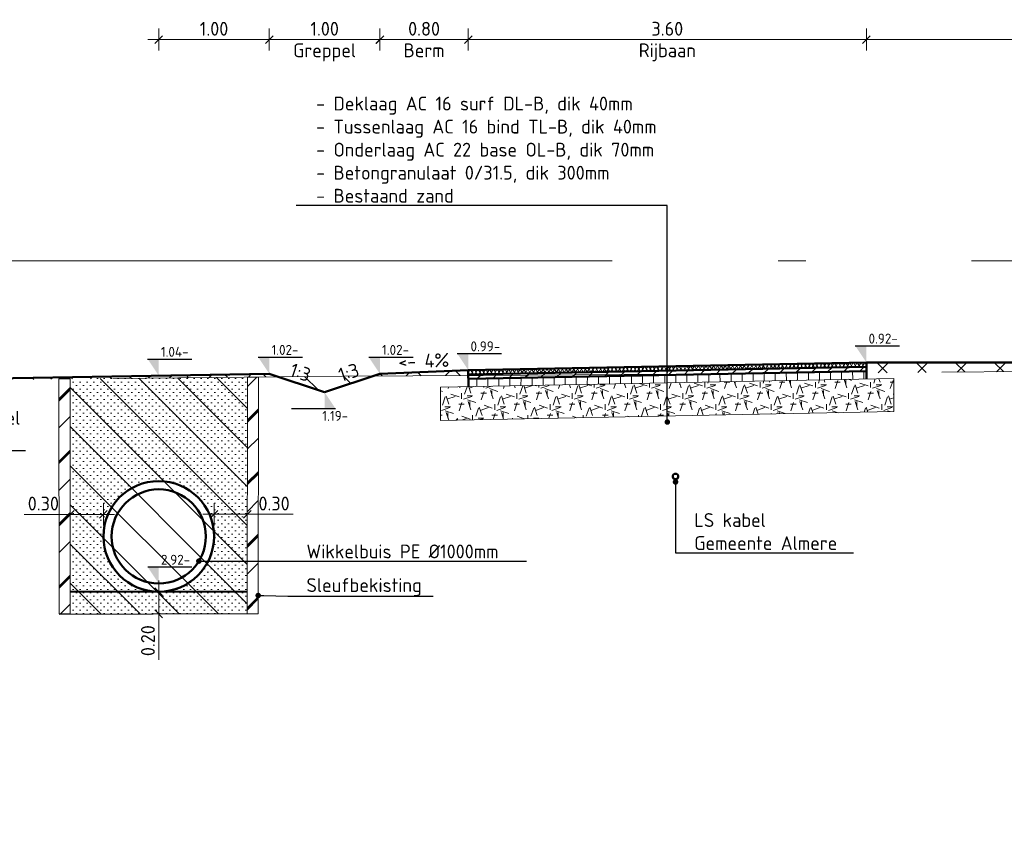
# Model space of a CAD drawing. Header units: metres. Extents: x 2162321 to 2882343, y 1364975 to 1365021.
# Tile 5 of 16: x 2162328.27 to 2162337.17, y 1365001.51 to 1365008.84. Entities that reach past the tile are written whole.
import ezdxf
from ezdxf import colors
from ezdxf.entities.mleader import LeaderData, LeaderLine
from ezdxf.enums import TextEntityAlignment as Align
from ezdxf.math import Vec2, Vec3

# ---------------------------------------------------------------- set-up
doc = ezdxf.new("R2010")
doc.units = ezdxf.units.M
doc.linetypes.add('AL-NAP_LIJN-SO', pattern=[15.25, 12, -1.5, 0.25, -1.5])
doc.linetypes.add('HIDDEN', pattern=[0.375, 0.25, -0.125])
doc.layers.get('Defpoints').update_dxf_attribs({"color": 151})
for name, color, linetype, lineweight in [('B-WE-GC-STEMPEL_STAAL-G', 130, 'Continuous', 18), ('B-WE-GR-MAAIVELD-GD', 253, 'Continuous', 18), ('B-WE-GW-GROND_ZAND_STRAATZAND-GD', 50, 'Continuous', 25), ('B-WE-SC-STAALVORM-A', 252, 'Continuous', 18), ('N-WE-GW-BERM-GD', 90, 'Continuous', 50), ('N-WE-GW-GROND_ONTGRAVEN-AD-100', 7, 'Continuous', 18), ('N-WE-GW-GROND_ZAND_CUNETZAND-AD-100', 50, 'Continuous', 18), ('N-WE-GW-GROND_ZAND_CUNETZAND-GD', 50, 'Continuous', 50), ('N-WE-GW-WATERGANG_GREPPEL-GD', 90, 'Continuous', 50), ('N-WE-RI-DWA_TRANSPORTLEIDING_PE-GD', 20, 'Continuous', 50), ('N-WE-VH-FUNDERING_GRANULAAT-AD-50', 7, 'Continuous', 18), ('N-WE-VH-VERHARDING_ASFALT_DEKLAAG-AD-50', 7, 'Continuous', 18), ('N-WE-VH-VERHARDING_ASFALT_DEKLAAG-GD', 7, 'Continuous', 50), ('N-WE-VH-VERHARDING_ASFALT_ONDERLAAG-AD-50', 7, 'Continuous', 18), ('N-WE-VH-VERHARDING_ASFALT_ONDERLAAG-GD', 7, 'Continuous', 50), ('N-WE-VH-VERHARDING_ASFALT_TUSSENLAAG-AD-50', 7, 'Continuous', 18), ('N-WE-VH-VERHARDING_ASFALT_TUSSENLAAG-GD', 7, 'Continuous', 50), ('X-XX-AL-M', 7, 'Continuous', 18), ('X-XX-AL-NAP-G', 7, 'AL-NAP_LIJN-SO', 18), ('X-XX-AL-PEILMAAT-SD', 7, 'Continuous', 25), ('X-XX-AL-T25', 7, 'Continuous', 25)]:
    doc.layers.add(name, color=color, linetype=linetype, lineweight=lineweight)
doc.layers.add('N-WE-KL-ET_LS-GD', color=190, linetype='Continuous', lineweight=50, true_color=0x7f00ff)
doc.styles.add('NLCS-ISO', font='NLCS-ISO.ttf')
doc.styles.add('NLCS-ISO-M50-T25', font='NLCS-ISO.ttf', dxfattribs={"height": 0.125})
doc.dimstyles.new('NLCS-M50-T25-SCHRAP_L2_H2', dxfattribs={"dimscale": 0.05, "dimtxt": 2.5, "dimasz": 1.4, "dimexe": 2, "dimexo": 2, "dimgap": 0.7, "dimtad": 1, "dimzin": 0, "dimdsep": 46, "dimtxsty": 'NLCS-ISO-M50-T25', "dimblk": 'OBLIQUE', "dimcen": 0, "dimdle": 2, "dimclrd": 256, "dimclre": 256, "dimclrt": 256, "dimazin": 0, "dimtfac": 1, "dimtdec": 3, "dimtofl": 0, "dimtmove": 0, "dimatfit": 3, "dimldrblk": 'OBLIQUE', "dimfxl": 2, "dimfxlon": 1, "dimtfillclr": 256, "dimtolj": 1, "dimtzin": 0, "dimlwd": -1, "dimlwe": -1, "dimarcsym": 0})
pattern_1 = [(135, (0, 11), (-0.176776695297, -0.176776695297), []), (45, (0, 11), (-0.176776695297, 0.176776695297), [])]

# ---------------------------------------------------------------- blocks, each defined once
blk = doc.blocks.new('_Oblique')
at = {"color": 0, "linetype": 'ByBlock', "lineweight": -2}
blk.add_line((-0.5, -0.5), (0.5, 0.5), dxfattribs=at)
blk = doc.blocks.new('*D21')
at = {"layer": 'Defpoints', "color": 0, "transparency": 16777216}
for p in [(2162335.9236, 1365008.6608), (2162335.9236, 1365005.7408), (2162332.3236, 1365005.6708)]:
    blk.add_point(p, dxfattribs=at)
at = {"layer": 'X-XX-AL-M', "transparency": 16777216}
for p, q in [((2162332.3236, 1365008.5608), (2162332.3236, 1365008.7608)), ((2162335.9236, 1365008.5608), (2162335.9236, 1365008.7608)), ((2162332.2236, 1365008.6608), (2162336.0236, 1365008.6608))]:
    blk.add_line(p, q, dxfattribs=at)
at = {"layer": 'X-XX-AL-M', "transparency": 16777216, "xscale": 0.06999999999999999, "yscale": 0.06999999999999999, "zscale": 0.06999999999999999, "rotation": 180}
blk.add_blockref('_Oblique', (2162332.3236, 1365008.6608), dxfattribs=at)
at = {"layer": 'X-XX-AL-M', "transparency": 16777216, "xscale": 0.06999999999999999, "yscale": 0.06999999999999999, "zscale": 0.06999999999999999}
blk.add_blockref('_Oblique', (2162335.9236, 1365008.6608), dxfattribs=at)
at = {"layer": 'X-XX-AL-M', "transparency": 16777216, "char_height": 0.125, "attachment_point": 5, "style": 'NLCS-ISO-M50-T25'}
for s, insert in [('\\A1;3.60', (2162334.1236, 1365008.7583)), ('\\A1;Rijbaan', (2162334.1236, 1365008.5445))]:
    blk.add_mtext(s, dxfattribs=dict(at, insert=insert))
blk = doc.blocks.new('*D22')
at = {"layer": 'Defpoints', "color": 0, "transparency": 16777216}
for p in [(2162331.5236, 1365008.6608), (2162331.5236, 1365005.6708), (2162332.3236, 1365005.6708)]:
    blk.add_point(p, dxfattribs=at)
at = {"layer": 'X-XX-AL-M', "transparency": 16777216}
for p, q in [((2162331.5236, 1365008.5608), (2162331.5236, 1365008.7608)), ((2162332.3236, 1365008.5608), (2162332.3236, 1365008.7608)), ((2162332.4236, 1365008.6608), (2162331.4236, 1365008.6608))]:
    blk.add_line(p, q, dxfattribs=at)
at = {"layer": 'X-XX-AL-M', "transparency": 16777216, "xscale": 0.06999999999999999, "yscale": 0.06999999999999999, "zscale": 0.06999999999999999, "rotation": 180}
blk.add_blockref('_Oblique', (2162331.5236, 1365008.6608), dxfattribs=at)
at = {"layer": 'X-XX-AL-M', "transparency": 16777216, "xscale": 0.06999999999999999, "yscale": 0.06999999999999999, "zscale": 0.06999999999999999}
blk.add_blockref('_Oblique', (2162332.3236, 1365008.6608), dxfattribs=at)
at = {"layer": 'X-XX-AL-M', "transparency": 16777216, "char_height": 0.125, "attachment_point": 5, "style": 'NLCS-ISO-M50-T25'}
for s, insert in [('\\A1;0.80', (2162331.9236, 1365008.7583)), ('\\A1;Berm', (2162331.9236, 1365008.5633))]:
    blk.add_mtext(s, dxfattribs=dict(at, insert=insert))
blk = doc.blocks.new('*D23')
at = {"layer": 'Defpoints', "color": 0, "transparency": 16777216}
for p in [(2162330.5235, 1365008.6608), (2162330.5235, 1365005.6387), (2162331.5248, 1365005.6388)]:
    blk.add_point(p, dxfattribs=at)
at = {"layer": 'X-XX-AL-M', "transparency": 16777216}
for p, q in [((2162330.5235, 1365008.5608), (2162330.5235, 1365008.7608)), ((2162331.5248, 1365008.5608), (2162331.5248, 1365008.7608)), ((2162331.6248, 1365008.6608), (2162330.4235, 1365008.6608))]:
    blk.add_line(p, q, dxfattribs=at)
at = {"layer": 'X-XX-AL-M', "transparency": 16777216, "xscale": 0.06999999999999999, "yscale": 0.06999999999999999, "zscale": 0.06999999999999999, "rotation": 180}
blk.add_blockref('_Oblique', (2162330.5235, 1365008.6608), dxfattribs=at)
at = {"layer": 'X-XX-AL-M', "transparency": 16777216, "xscale": 0.06999999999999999, "yscale": 0.06999999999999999, "zscale": 0.06999999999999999}
blk.add_blockref('_Oblique', (2162331.5248, 1365008.6608), dxfattribs=at)
at = {"layer": 'X-XX-AL-M', "transparency": 16777216, "char_height": 0.125, "attachment_point": 5, "style": 'NLCS-ISO-M50-T25'}
for s, insert in [('\\A1;1.00', (2162331.0241, 1365008.7583)), ('\\A1;Greppel', (2162331.0241, 1365008.5445))]:
    blk.add_mtext(s, dxfattribs=dict(at, insert=insert))
blk = doc.blocks.new('*D24')
at = {"layer": 'Defpoints', "color": 0, "transparency": 16777216}
for p in [(2162329.5237, 1365008.6608), (2162330.5235, 1365005.6387), (2162329.5237, 1365004.1668)]:
    blk.add_point(p, dxfattribs=at)
at = {"layer": 'X-XX-AL-M', "transparency": 16777216}
for p, q in [((2162329.5237, 1365008.5608), (2162329.5237, 1365008.7608)), ((2162330.5235, 1365008.5608), (2162330.5235, 1365008.7608)), ((2162330.6235, 1365008.6608), (2162329.4237, 1365008.6608))]:
    blk.add_line(p, q, dxfattribs=at)
at = {"layer": 'X-XX-AL-M', "transparency": 16777216, "xscale": 0.06999999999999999, "yscale": 0.06999999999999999, "zscale": 0.06999999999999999, "rotation": 180}
blk.add_blockref('_Oblique', (2162329.5237, 1365008.6608), dxfattribs=at)
at = {"layer": 'X-XX-AL-M', "transparency": 16777216, "xscale": 0.06999999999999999, "yscale": 0.06999999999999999, "zscale": 0.06999999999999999}
blk.add_blockref('_Oblique', (2162330.5235, 1365008.6608), dxfattribs=at)
at = {"layer": 'X-XX-AL-M', "transparency": 16777216, "insert": (2162330.0236, 1365008.7583), "char_height": 0.125, "attachment_point": 5, "style": 'NLCS-ISO-M50-T25'}
blk.add_mtext('\\A1;1.00', dxfattribs=at)
blk = doc.blocks.new('*D25')
at = {"layer": 'Defpoints', "color": 0, "transparency": 16777216}
for p in [(2162340.2036, 1365008.6608), (2162335.9236, 1365005.7408), (2162340.2036, 1365005.7408)]:
    blk.add_point(p, dxfattribs=at)
at = {"layer": 'X-XX-AL-M', "transparency": 16777216}
for p, q in [((2162335.9236, 1365008.5608), (2162335.9236, 1365008.7608)), ((2162340.2036, 1365008.5608), (2162340.2036, 1365008.7608)), ((2162335.8236, 1365008.6608), (2162340.3036, 1365008.6608))]:
    blk.add_line(p, q, dxfattribs=at)
at = {"layer": 'X-XX-AL-M', "transparency": 16777216, "xscale": 0.06999999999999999, "yscale": 0.06999999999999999, "zscale": 0.06999999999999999, "rotation": 180}
blk.add_blockref('_Oblique', (2162335.9236, 1365008.6608), dxfattribs=at)
at = {"layer": 'X-XX-AL-M', "transparency": 16777216, "xscale": 0.06999999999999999, "yscale": 0.06999999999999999, "zscale": 0.06999999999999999}
blk.add_blockref('_Oblique', (2162340.2036, 1365008.6608), dxfattribs=at)
at = {"layer": 'X-XX-AL-M', "transparency": 16777216, "char_height": 0.125, "attachment_point": 5, "style": 'NLCS-ISO-M50-T25'}
for s, insert in [('\\A1;4.28', (2162338.0636, 1365008.7583)), ('\\A1;Berm', (2162338.0636, 1365008.5633))]:
    blk.add_mtext(s, dxfattribs=dict(at, insert=insert))
blk = doc.blocks.new('SAL-PEILMAAT_INFRACAD_H01-SOD')
blk.add_line((-2, 3), (6, 3))
blk.add_solid([(-2, 3), (0, 3), (0, 0)])
at = {"style": 'NLCS-ISO'}
blk.add_attdef('...', (0.4, 3.4), '', height=1.8, dxfattribs=at)
blk = doc.blocks.new('_Dot')
at = {"color": 0, "linetype": 'ByBlock', "lineweight": -2}
blk.add_line((-0.5, 0), (-1, 0), dxfattribs=at)
at = {"color": 0, "linetype": 'ByBlock', "const_width": 0.5}
blk.add_lwpolyline([(-0.25, 0, 1), (0.25, 0, 1)], format="xyb", close=True, dxfattribs=at)
blk = doc.blocks.new('*D38')
at = {"layer": 'Defpoints', "color": 0, "transparency": 16777216}
for p in [(2162330.3244, 1365004.3668), (2162330.3244, 1365004.3668), (2162330.0237, 1365004.1668)]:
    blk.add_point(p, dxfattribs=at)
at = {"layer": 'X-XX-AL-M', "transparency": 16777216}
for p, q in [((2162330.0237, 1365004.2668), (2162330.0237, 1365004.4668)), ((2162330.3244, 1365004.3668), (2162330.3244, 1365004.4668)), ((2162329.9237, 1365004.3668), (2162330.3244, 1365004.3668)), ((2162330.3244, 1365004.3668), (2162330.7394, 1365004.3668))]:
    blk.add_line(p, q, dxfattribs=at)
at = {"layer": 'X-XX-AL-M', "transparency": 16777216, "xscale": 0.06999999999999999, "yscale": 0.06999999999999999, "zscale": 0.06999999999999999, "rotation": 180}
blk.add_blockref('_Oblique', (2162330.0237, 1365004.3668), dxfattribs=at)
at = {"layer": 'X-XX-AL-M', "transparency": 16777216, "xscale": 0.06999999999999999, "yscale": 0.06999999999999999, "zscale": 0.06999999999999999}
blk.add_blockref('_Oblique', (2162330.3244, 1365004.3668), dxfattribs=at)
at = {"layer": 'X-XX-AL-M', "transparency": 16777216, "insert": (2162330.5669, 1365004.4643), "char_height": 0.125, "attachment_point": 5, "style": 'NLCS-ISO-M50-T25'}
blk.add_mtext('\\A1;0.30', dxfattribs=at)
blk = doc.blocks.new('*D39')
at = {"layer": 'Defpoints', "color": 0, "transparency": 16777216}
for p in [(2162328.7228, 1365004.3665), (2162328.7228, 1365004.3665), (2162329.0237, 1365004.1668)]:
    blk.add_point(p, dxfattribs=at)
at = {"layer": 'X-XX-AL-M', "transparency": 16777216}
for p, q in [((2162328.7228, 1365004.3665), (2162328.7228, 1365004.4665)), ((2162329.0237, 1365004.2668), (2162329.0237, 1365004.4665)), ((2162328.7228, 1365004.3665), (2162328.3078, 1365004.3665)), ((2162329.1237, 1365004.3665), (2162328.7228, 1365004.3665))]:
    blk.add_line(p, q, dxfattribs=at)
at = {"layer": 'X-XX-AL-M', "transparency": 16777216, "xscale": 0.06999999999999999, "yscale": 0.06999999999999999, "zscale": 0.06999999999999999, "rotation": 180}
blk.add_blockref('_Oblique', (2162328.7228, 1365004.3665), dxfattribs=at)
at = {"layer": 'X-XX-AL-M', "transparency": 16777216, "xscale": 0.06999999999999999, "yscale": 0.06999999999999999, "zscale": 0.06999999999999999}
blk.add_blockref('_Oblique', (2162329.0237, 1365004.3665), dxfattribs=at)
at = {"layer": 'X-XX-AL-M', "transparency": 16777216, "insert": (2162328.4803, 1365004.464), "char_height": 0.125, "attachment_point": 5, "style": 'NLCS-ISO-M50-T25'}
blk.add_mtext('\\A1;0.30', dxfattribs=at)
blk = doc.blocks.new('*D70')
at = {"layer": 'Defpoints', "color": 0, "transparency": 16777216}
for p in [(2162329.5235, 1365003.6672), (2162329.4742, 1365003.4665), (2162329.5235, 1365003.4665)]:
    blk.add_point(p, dxfattribs=at)
at = {"layer": 'X-XX-AL-M', "transparency": 16777216}
for p, q in [((2162329.5235, 1365003.7672), (2162329.5235, 1365003.4665)), ((2162329.5235, 1365003.6672), (2162329.6235, 1365003.6672)), ((2162329.5235, 1365003.4665), (2162329.6235, 1365003.4665)), ((2162329.5235, 1365003.4665), (2162329.5235, 1365003.0515))]:
    blk.add_line(p, q, dxfattribs=at)
at = {"layer": 'X-XX-AL-M', "transparency": 16777216, "xscale": 0.06999999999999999, "yscale": 0.06999999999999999, "zscale": 0.06999999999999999}
for p, rotation in [((2162329.5235, 1365003.6672), 90), ((2162329.5235, 1365003.4665), 270)]:
    blk.add_blockref('_Oblique', p, dxfattribs=dict(at, rotation=rotation))
at = {"layer": 'X-XX-AL-M', "transparency": 16777216, "insert": (2162329.426, 1365003.224), "char_height": 0.125, "attachment_point": 5, "rotation": 90, "style": 'NLCS-ISO-M50-T25'}
blk.add_mtext('\\A1;0.20', dxfattribs=at)

msp = doc.modelspace()

# ---------------------------------------------------------------- hatches: boundary and pattern name
at = {"layer": 'B-WE-SC-STAALVORM-A'}
h = msp.add_hatch(dxfattribs=at)
h.set_pattern_fill('ACO-STAAL-SODMM', color=256, scale=0.1, pattern_type=2)
h.set_pattern_definition([(45, (1950477.9791, 778501.61654), (-0.28284271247, 0.28284271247), []), (45, (1950477.9791, 778501.85938), (-0.28284271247, 0.28284271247), []), (45, (1950477.9791, 778501.86938), (-0.28284271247, 0.28284271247), []), (45, (1950477.9791, 778501.87938), (-0.28284271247, 0.28284271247), [])])
h.paths.add_polyline_path([(2162328.7216, 1365005.5917), (2162328.6216, 1365005.5906), (2162328.6236, 1365003.4665), (2162328.7236, 1365003.4665)])
h = msp.add_hatch(dxfattribs=at)
h.set_pattern_fill('ACO-STAAL-SODMM', color=256, scale=0.1, pattern_type=2)
h.set_pattern_definition([(45, (1950478.1791, 778501.61677), (-0.28284271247, 0.28284271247), []), (45, (1950478.1791, 778501.8596), (-0.28284271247, 0.28284271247), []), (45, (1950478.1791, 778501.8696), (-0.28284271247, 0.28284271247), []), (45, (1950478.1791, 778501.8796), (-0.28284271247, 0.28284271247), [])])
h.paths.add_polyline_path([(2162330.3255, 1365005.6073), (2162330.4255, 1365005.6073), (2162330.4236, 1365003.4671), (2162330.3236, 1365003.4671)])
at = {"layer": 'N-WE-GW-GROND_ONTGRAVEN-AD-100'}
h = msp.add_hatch(dxfattribs=at)
h.set_pattern_fill('AGW-WERK_ONTGRAVEN_AANVULLEN-SO', color=256, scale=0.05, pattern_type=2)
h.set_pattern_definition(pattern_1)
h.paths.add_polyline_path([(2162337.9092, 1365005.6644), (2162340.2033, 1365005.6468), (2162340.2036, 1365005.7408), (2162335.9236, 1365005.7408), (2162335.9254, 1365005.6464), (2162336.3465, 1365005.6494)])
h = msp.add_hatch(dxfattribs=at)
h.set_pattern_fill('AGW-WERK_ONTGRAVEN_AANVULLEN-SO', color=256, scale=0.05, pattern_type=2)
h.set_pattern_definition(pattern_1)
h.paths.add_polyline_path([(2162330.6069, 1365005.6109), (2162330.5236, 1365005.6387), (2162326.2471, 1365005.5648), (2162330.2255, 1365005.6069), (2162330.2255, 1365005.6074), (2162330.2755, 1365005.6074)])
h = msp.add_hatch(dxfattribs=at)
h.set_pattern_fill('AGW-WERK_ONTGRAVEN-SO', color=256, scale=0.05, pattern_type=2)
h.set_pattern_definition([(135, (0, 11), (-0.176776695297, -0.176776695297), [])])
h.paths.add_polyline_path([(2162330.6069, 1365005.6109), (2162331.0235, 1365005.4721), (2162331.4616, 1365005.6181), (2162331.1848, 1365005.617)])
h = msp.add_hatch(dxfattribs=at)
h.set_pattern_fill('AGW-WERK_ONTGRAVEN_AANVULLEN-SO', color=256, scale=0.05, pattern_type=2)
h.set_pattern_definition(pattern_1)
h.paths.add_polyline_path([(2162331.5235, 1365005.6387), (2162331.4616, 1365005.6181), (2162332.3245, 1365005.6216), (2162332.3236, 1365005.6708)])
h = msp.add_hatch(dxfattribs=at)
h.set_pattern_fill('AGW-WERK_ONTGRAVEN-SO', color=256, scale=0.05, pattern_type=2)
h.set_pattern_definition([(135, (0, 1), (-0.176776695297, -0.176776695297), [])])
h.paths.add_polyline_path([(2162330.3255, 1365005.6073), (2162328.7216, 1365005.592), (2162328.7236, 1365003.4643), (2162330.3236, 1365003.4691)])
at = {"layer": 'N-WE-GW-GROND_ZAND_CUNETZAND-AD-100'}
h = msp.add_hatch(dxfattribs=at)
h.set_pattern_fill('AGW-GROND_ZAND_CUNETZAND-SOD', color=256, scale=0.05, pattern_type=2)
h.set_pattern_definition([(0, (0, 1), (0.03125, 0.03125), [0, -0.0625])])
edge = h.paths.add_edge_path()
edge.add_arc((2162329.5237, 1365004.1668), 0.5, -26.49102, 0, ccw=False)
edge.add_line((2162329.9712, 1365003.9437), (2162330.324, 1365003.9436))
edge.add_line((2162330.324, 1365003.9436), (2162330.3255, 1365005.6068))
edge.add_line((2162330.3255, 1365005.6068), (2162328.7216, 1365005.5919))
edge.add_line((2162328.7216, 1365005.5919), (2162328.7233, 1365003.6666))
edge.add_line((2162328.7233, 1365003.6666), (2162329.5027, 1365003.6672))
edge.add_arc((2162329.5237, 1365004.1668), 0.5, 180, 267.59021, ccw=False)
edge.add_arc((2162329.5237, 1365004.1668), 0.5, 0, 180, ccw=False)
edge = h.paths.add_edge_path(flags=17)
edge.add_line((2162330.324, 1365003.9436), (2162329.9712, 1365003.9437))
edge.add_arc((2162329.5237, 1365004.1668), 0.5, 272.48579, 333.50898, ccw=False)
edge.add_line((2162329.5454, 1365003.6672), (2162330.3239, 1365003.6676))
edge.add_line((2162330.3239, 1365003.6676), (2162330.324, 1365003.9436))
edge = h.paths.add_edge_path()
edge.add_arc((2162329.5237, 1365004.1668), 0.5, 267.59021, 272.48579, ccw=False)
edge.add_line((2162329.5027, 1365003.6672), (2162328.7233, 1365003.6666))
edge.add_line((2162328.7233, 1365003.6666), (2162328.7236, 1365003.4643))
edge.add_line((2162328.7236, 1365003.4643), (2162330.3236, 1365003.4691))
edge.add_line((2162330.3236, 1365003.4691), (2162330.3239, 1365003.6676))
edge.add_line((2162330.3239, 1365003.6676), (2162329.5454, 1365003.6672))
at = {"layer": 'N-WE-VH-FUNDERING_GRANULAAT-AD-50'}
h = msp.add_hatch(dxfattribs=at)
h.set_pattern_fill('AVH-FUNDERING_GRANULAAT_BETON-SOD', color=256, scale=0.05, pattern_type=2)
h.set_pattern_definition([(0, (0.0125, 1.0375), (0.2, 0.1), [0.05, -0.45]), (18.43495, (0.0375, 0.9375), (0.19999998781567, 0.10000023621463), [0.079057, -1.502082]), (71.56505, (0.0125, 1.0375), (0.150000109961, -0.050000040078), [0.079057, -0.079057]), (90, (0.0375, 0.9375), (-0.1, 0.2), [0.05, -0.45]), (108.43495, (0.0625, 1.0375), (-0.10000023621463, 0.19999998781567), [0.079057, -1.502082]), (161.56505, (-0.0375, 1.0125), (0.050000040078, 0.150000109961), [0.079057, -0.079057]), (180, (-0.0125, 0.9625), (-0.2, -0.1), [0.05, -0.45]), (198.43495, (-0.0375, 1.0625), (-0.19999998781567, -0.10000023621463), [0.079057, -1.502082]), (270, (-0.0375, 1.0625), (0.1, -0.2), [0.05, -0.45]), (288.43495, (-0.0625, 0.9625), (0.10000023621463, -0.19999998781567), [0.079057, -1.502082])])
h.paths.add_polyline_path([(2162336.1736, 1365005.5956), (2162332.0736, 1365005.5159), (2162332.0736, 1365005.216), (2162336.1736, 1365005.2957)])
at = {"layer": 'N-WE-VH-VERHARDING_ASFALT_DEKLAAG-AD-50'}
h = msp.add_hatch(dxfattribs=at)
h.set_pattern_fill('AVH-ASFALT_LAAG1-SOD', color=256, scale=0.05, pattern_type=2)
h.set_pattern_definition([(60, (0, 1), (-0.02598076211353, 0.015), []), (120, (0, 1), (-0.02598076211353, -0.015), [])])
h.paths.add_polyline_path([(2162335.9243, 1365005.7008), (2162335.9236, 1365005.7408), (2162332.3236, 1365005.6708), (2162332.3243, 1365005.6308)])
at = {"layer": 'N-WE-VH-VERHARDING_ASFALT_ONDERLAAG-AD-50'}
h = msp.add_hatch(dxfattribs=at)
h.set_pattern_fill('AVH-ASFALT_LAAG3-SOD', color=256, scale=0.05, pattern_type=2)
h.set_pattern_definition([(90, (0, 1), (-0.1, 6e-18), [])])
h.paths.add_polyline_path([(2162335.9265, 1365005.5908), (2162335.9251, 1365005.6608), (2162332.3251, 1365005.5908), (2162332.3265, 1365005.5208)])
at = {"layer": 'N-WE-VH-VERHARDING_ASFALT_TUSSENLAAG-AD-50'}
h = msp.add_hatch(dxfattribs=at)
h.set_pattern_fill('AVH-ASFALT_LAAG2-SOD', color=256, scale=0.05, pattern_type=2)
h.set_pattern_definition([(45, (0, 1), (-0.0707106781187, 0.0707106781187), []), (45, (0.003, 1), (-0.0707106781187, 0.0707106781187), [0.05, -0.25])])
h.paths.add_polyline_path([(2162335.9251, 1365005.6608), (2162335.9243, 1365005.7008), (2162332.3243, 1365005.6308), (2162332.3251, 1365005.5908)])

# ---------------------------------------------------------------- linework, layer by layer
at = {"layer": 'B-WE-GC-STEMPEL_STAAL-G'}
for points in [[(2162328.7216, 1365005.5917), (2162328.6216, 1365005.5906), (2162328.6236, 1365003.4665), (2162328.7236, 1365003.4665)], [(2162330.3255, 1365005.6073), (2162330.4255, 1365005.6073), (2162330.4236, 1365003.4671), (2162330.3236, 1365003.4671)]]:
    msp.add_lwpolyline(points, close=True, dxfattribs=at)
at = {"layer": 'B-WE-GR-MAAIVELD-GD', "linetype": 'HIDDEN', "lineweight": 13, "ltscale": 20, "flags": 128}
msp.add_lwpolyline([(2162321.6259, 1365005.329), (2162323.3089, 1365005.3507), (2162323.8828, 1365005.3538), (2162323.9957, 1365005.3544), (2162324.0783, 1365005.3555), (2162324.1636, 1365005.3568), (2162324.6978, 1365005.3644), (2162325.2429, 1365005.3732), (2162325.3864, 1365005.3977), (2162325.4037, 1365005.4007), (2162325.4092, 1365005.4018), (2162325.4239, 1365005.4035), (2162325.4419, 1365005.4079), (2162326.1649, 1365005.5488), (2162326.2448, 1365005.5644), (2162326.2471, 1365005.5648), (2162331.1848, 1365005.617), (2162332.4572, 1365005.6221), (2162336.3465, 1365005.6494), (2162337.9092, 1365005.6644), (2162340.9836, 1365005.6408), (2162342.4486, 1365005.6295), (2162344.0052, 1365005.6168), (2162344.5897, 1365005.6113), (2162346.7676, 1365005.5879), (2162346.9384, 1365005.5847), (2162347.0126, 1365005.582), (2162347.0871, 1365005.7134), (2162347.1158, 1365005.7626), (2162347.2048, 1365005.761), (2162347.432, 1365005.7543), (2162347.5314, 1365005.7594), (2162347.7532, 1365005.7709), (2162348.8432, 1365005.7808), (2162349.2549, 1365005.7794), (2162349.2781, 1365005.776), (2162349.3434, 1365005.7669), (2162349.5757, 1365005.8244), (2162349.9373, 1365005.9075), (2162350.8557, 1365006.1354), (2162351.4849, 1365006.2794), (2162353.6016, 1365006.4312), (2162353.62, 1365006.4326), (2162353.6311, 1365006.4329), (2162355.1531, 1365006.4806), (2162357.1638, 1365006.5154), (2162358.0629, 1365006.5321), (2162358.2155, 1365006.5511), (2162358.5904, 1365006.6009), (2162358.6661, 1365006.6076), (2162358.6965, 1365006.61), (2162359.0841, 1365006.6269), (2162359.9812, 1365006.6667), (2162360.0153, 1365006.6638), (2162360.081, 1365006.6594), (2162360.8929, 1365006.6977), (2162360.9627, 1365006.7014), (2162362.5532, 1365007.1364)], dxfattribs=at)
at = {"layer": 'B-WE-GW-GROND_ZAND_STRAATZAND-GD', "flags": 128}
msp.add_lwpolyline([(2162328.6236, 1365003.464), (2162330.3236, 1365003.4691)], dxfattribs=at)
at = {"layer": 'N-WE-GW-BERM-GD', "flags": 128}
for points in [[(2162335.9236, 1365005.7408), (2162340.2036, 1365005.7408)], [(2162330.5236, 1365005.6387), (2162326.2471, 1365005.5648)], [(2162332.3236, 1365005.6708), (2162331.5236, 1365005.6388)]]:
    msp.add_lwpolyline(points, dxfattribs=at)
at = {"layer": 'N-WE-GW-GROND_ZAND_CUNETZAND-GD', "flags": 128}
msp.add_lwpolyline([(2162328.7234, 1365003.6666), (2162330.3237, 1365003.6676)], dxfattribs=at)
at = {"layer": 'N-WE-GW-WATERGANG_GREPPEL-GD', "flags": 128}
for points in [[(2162330.5236, 1365005.6387), (2162331.0235, 1365005.4721)], [(2162331.5235, 1365005.6387), (2162331.0235, 1365005.4721)]]:
    msp.add_lwpolyline(points, dxfattribs=at)
at = {"layer": 'N-WE-KL-ET_LS-GD'}
msp.add_circle((2162334.1978, 1365004.7093), 0.025, dxfattribs=at)
at = {"layer": 'N-WE-RI-DWA_TRANSPORTLEIDING_PE-GD'}
for radius in [0.5, 0.426]:
    msp.add_circle((2162329.5237, 1365004.1668), radius, dxfattribs=at)
at = {"layer": 'N-WE-VH-FUNDERING_GRANULAAT-AD-50'}
msp.add_lwpolyline([(2162336.1736, 1365005.5956), (2162332.0736, 1365005.5159), (2162332.0736, 1365005.2159), (2162336.1736, 1365005.2956), (2162336.1736, 1365005.5956)], close=True, dxfattribs=at)
at = {"layer": 'N-WE-VH-VERHARDING_ASFALT_DEKLAAG-GD', "flags": 128}
msp.add_lwpolyline([(2162335.9265, 1365005.5908), (2162335.9236, 1365005.7408), (2162332.3236, 1365005.6708), (2162332.3265, 1365005.5208)], dxfattribs=at)
at = {"layer": 'N-WE-VH-VERHARDING_ASFALT_ONDERLAAG-GD', "flags": 128}
msp.add_lwpolyline([(2162332.3251, 1365005.5908), (2162335.9251, 1365005.6608)], dxfattribs=at)
at = {"layer": 'N-WE-VH-VERHARDING_ASFALT_TUSSENLAAG-GD', "flags": 128}
msp.add_lwpolyline([(2162332.3243, 1365005.6308), (2162335.9243, 1365005.7008)], dxfattribs=at)
at = {"layer": 'X-XX-AL-NAP-G', "flags": 128}
msp.add_lwpolyline([(2162321.6259, 1365006.6608), (2162362.5532, 1365006.6608)], dxfattribs=at)

# ---------------------------------------------------------------- block references
at = {"layer": 'X-XX-AL-PEILMAAT-SD', "xscale": 0.05, "yscale": 0.05, "zscale": 0.1}
for p, values in [((2162335.9236, 1365005.7408), {'...': '0.92-'}), ((2162329.5232, 1365005.6214), {'...': '1.04-'}), ((2162330.5236, 1365005.6387), {'...': '1.02-'}), ((2162331.5235, 1365005.6387), {'...': '1.02-'}), ((2162332.3236, 1365005.6708), {'...': '0.99-'}), ((2162329.5237, 1365003.7408), {'...': '2.92-'})]:
    msp.add_blockref('SAL-PEILMAAT_INFRACAD_H01-SOD', p, dxfattribs=at).add_auto_attribs(values)
at = {"layer": 'X-XX-AL-PEILMAAT-SD'}
ref = msp.add_blockref('SAL-PEILMAAT_INFRACAD_H01-SOD', (2162331.0235, 1365005.4721), dxfattribs=dict(at, xscale=0.05, yscale=0.05, zscale=0.1, rotation=180))
ref.add_attrib('...', '1.19-', (2162331.0035, 1365005.2121), dxfattribs={"layer": '0', "height": 0.09, "style": 'NLCS-ISO'})

# ---------------------------------------------------------------- texts
at = {"layer": 'X-XX-AL-T25', "style": 'NLCS-ISO-M50-T25'}
for s, rotation, p in [('<- 4%%%', 2.29, (2162331.9236, 1365005.6548)), ('1:3', 341.56505, (2162330.7735, 1365005.5554)), ('1:3', 18.43495, (2162331.2735, 1365005.5554))]:
    msp.add_text(s, height=0.125, rotation=rotation, dxfattribs=at).set_placement(p, align=Align.BOTTOM_CENTER)

# ---------------------------------------------------------------- dimensions: what is measured, and where the dimension line sits
at = {"layer": 'X-XX-AL-M'}
for base, p1, p2, picture, middle in [((2162329.5237, 1365008.6608), (2162330.5235, 1365005.6387), (2162329.5237, 1365004.1668), '*D24', (2162330.0236, 1365008.7583)), ((2162328.7228, 1365004.3665), (2162329.0237, 1365004.1668), (2162328.7228, 1365004.3665), '*D39', (2162328.4803, 1365004.464)), ((2162330.3244, 1365004.3668), (2162330.0237, 1365004.1668), (2162330.3244, 1365004.3668), '*D38', (2162330.5669, 1365004.4643))]:
    dim = msp.add_linear_dim(base=base, p1=p1, p2=p2, dimstyle='NLCS-M50-T25-SCHRAP_L2_H2', dxfattribs=at)
    dim.commit()
    dim.dimension.update_dxf_attribs({"geometry": picture, "text_midpoint": middle})
for base, p1, p2, text, picture, middle in [((2162330.5235, 1365008.6608), (2162331.5248, 1365005.6388), (2162330.5235, 1365005.6387), '<>\\XGreppel', '*D23', (2162331.0241, 1365008.6608)), ((2162331.5236, 1365008.6608), (2162332.3236, 1365005.6708), (2162331.5236, 1365005.6708), '<>\\XBerm', '*D22', (2162331.9236, 1365008.6608)), ((2162335.9236, 1365008.6608), (2162332.3236, 1365005.6708), (2162335.9236, 1365005.7408), '<>\\XRijbaan', '*D21', (2162334.1236, 1365008.6608)), ((2162340.2036, 1365008.6608), (2162335.9236, 1365005.7408), (2162340.2036, 1365005.7408), '<>\\XBerm', '*D25', (2162338.0636, 1365008.6608))]:
    dim = msp.add_linear_dim(base=base, p1=p1, p2=p2, text=text, dimstyle='NLCS-M50-T25-SCHRAP_L2_H2', dxfattribs=at)
    dim.commit()
    dim.dimension.update_dxf_attribs({"geometry": picture, "text_midpoint": middle})
dim = msp.add_linear_dim(base=(2162329.5235, 1365003.4665), p1=(2162329.5235, 1365003.6672), p2=(2162329.4742, 1365003.4665), angle=90, dimstyle='NLCS-M50-T25-SCHRAP_L2_H2', dxfattribs=at)
dim.commit()
dim.dimension.update_dxf_attribs({"geometry": '*D70', "text_midpoint": (2162329.426, 1365003.224)})

# ---------------------------------------------------------------- leaders
at = {"layer": 'X-XX-AL-T25'}
ml = msp.add_multileader_mtext('Standard', dxfattribs=at)
ml.set_content('\\A1;\\pxi-3,l4,t4;- Deklaag AC 16 surf DL-B, dik 40mm\\P- Tussenlaag AC 16 bind TL-B, dik 40mm\\P- Onderlaag AC 22 base OL-B, dik 70mm\\P- Betongranulaat 0/31.5, dik 300mm \\P- Bestaand zand', color=256, style='NLCS-ISO-M50-T25')
ml.set_leader_properties(color=256, linetype='ByLayer', lineweight=-1)
ml.set_arrow_properties(name='DOT')
ml.build(insert=Vec2(0, 0))
ml.multileader.update_dxf_attribs({"text_left_attachment_type": 5, "text_right_attachment_type": 5, "dogleg_length": 0.125, "arrow_head_size": 0.05})
ctx = ml.context
ctx.base_point, ctx.char_height, ctx.arrow_head_size, ctx.landing_gap_size, ctx.plane_origin = Vec3(2162330.7773, 1365007.1608), 0.125, 0.05, 0.045, Vec3(2162334.1236, 1365005.0556)
ctx.left_attachment, ctx.right_attachment = 5, 5
notes = []
notes.append((ctx, [(0, (1, 1, 0), (2162334.1236, 1365007.1608), (-1, 0), 0.125, [(4, [(2162334.1236, 1365005.2013), (2162334.1236, 1365005.4207), (2162334.1236, 1365005.5918), (2162334.1236, 1365005.7058), (2162334.1236, 1365005.649)], 0, [])])]))
ctx.mtext.insert, ctx.mtext.flow_direction = Vec3(2162330.8223, 1365008.1441), 5
ml = msp.add_multileader_mtext('Standard', dxfattribs=at)
ml.set_content('MS kabel\\PLiander', color=256, style='NLCS-ISO-M50-T25')
ml.set_leader_properties(color=256, linetype='ByLayer', lineweight=-1)
ml.set_arrow_properties(name='DOT')
ml.build(insert=Vec2(0, 0))
ml.multileader.update_dxf_attribs({"text_left_attachment_type": 5, "text_right_attachment_type": 5, "dogleg_length": 0.125, "arrow_head_size": 0.05})
ctx = ml.context
ctx.base_point, ctx.char_height, ctx.arrow_head_size, ctx.landing_gap_size, ctx.plane_origin = Vec3(2162327.5499, 1365004.944), 0.125, 0.05, 0.045, Vec3(2162327.3036, 1365004.6109)
ctx.left_attachment, ctx.right_attachment = 5, 5
notes.append((ctx, [(1, (1, 1, 0), (2162327.4249, 1365004.944), (1, 0), 0.125, [(0, [(2162327.3036, 1365004.7009)], 0, [])])]))
ctx.mtext.insert, ctx.mtext.width, ctx.mtext.flow_direction = Vec3(2162327.5949, 1365005.3023), 1.872426, 5
ml = msp.add_multileader_mtext('Standard', dxfattribs=at)
ml.set_content('LS kabel\\PGemeente Almere', color=256, style='NLCS-ISO-M50-T25')
ml.set_leader_properties(color=256, linetype='ByLayer', lineweight=-1)
ml.set_arrow_properties(name='DOT')
ml.build(insert=Vec2(0, 0))
ml.multileader.update_dxf_attribs({"text_left_attachment_type": 5, "text_right_attachment_type": 5, "dogleg_length": 0.125, "arrow_head_size": 0.05})
ctx = ml.context
ctx.base_point, ctx.char_height, ctx.arrow_head_size, ctx.landing_gap_size, ctx.plane_origin = Vec3(2162334.3228, 1365004.0192), 0.125, 0.05, 0.045, Vec3(2162334.1978, 1365004.6593)
ctx.left_attachment, ctx.right_attachment = 5, 5
notes.append((ctx, [(1, (1, 1, 0), (2162334.1978, 1365004.0192), (1, 0), 0.125, [(0, [(2162334.1978, 1365004.6593)], 0, [])])]))
ctx.mtext.insert, ctx.mtext.width, ctx.mtext.flow_direction = Vec3(2162334.3678, 1365004.3775), 1.872426, 5
ml = msp.add_multileader_mtext('Standard', dxfattribs=at)
ml.set_content('Wikkelbuis PE %%C1000mm', color=256, style='NLCS-ISO-M50-T25')
ml.set_leader_properties(color=256, linetype='ByLayer', lineweight=-1)
ml.set_arrow_properties(name='DOT')
ml.build(insert=Vec2(0, 0))
ml.multileader.update_dxf_attribs({"text_left_attachment_type": 5, "text_right_attachment_type": 5, "dogleg_length": 0.125, "arrow_head_size": 0.05})
ctx = ml.context
ctx.base_point, ctx.char_height, ctx.arrow_head_size, ctx.landing_gap_size, ctx.plane_origin = Vec3(2162330.8149, 1365003.9437), 0.125, 0.05, 0.045, Vec3(2162329.0237, 1365004.1668)
ctx.left_attachment, ctx.right_attachment = 5, 5
notes.append((ctx, [(1, (1, 1, 0), (2162330.6899, 1365003.9437), (1, 0), 0.125, [(0, [(2162329.8867, 1365003.9437)], 0, [])])]))
ctx.mtext.insert, ctx.mtext.flow_direction = Vec3(2162330.8599, 1365004.0937), 5
ml = msp.add_multileader_mtext('Standard', dxfattribs=at)
ml.set_content('Sleufbekisting', color=256, style='NLCS-ISO-M50-T25')
ml.set_leader_properties(color=256, linetype='ByLayer', lineweight=-1)
ml.set_arrow_properties(name='DOT')
ml.build(insert=Vec2(0, 0))
ml.multileader.update_dxf_attribs({"text_left_attachment_type": 5, "text_right_attachment_type": 5, "dogleg_length": 0.125, "arrow_head_size": 0.05})
ctx = ml.context
ctx.base_point, ctx.char_height, ctx.arrow_head_size, ctx.landing_gap_size, ctx.plane_origin = Vec3(2162330.8149, 1365003.6265), 0.125, 0.05, 0.045, Vec3(2162328.7228, 1365003.6265)
ctx.left_attachment, ctx.right_attachment = 5, 5
notes.append((ctx, [(1, (1, 1, 0), (2162330.6899, 1365003.6265), (1, 0), 0.125, [(0, [(2162330.4237, 1365003.6324)], 0, [])])]))
ctx.mtext.insert, ctx.mtext.flow_direction = Vec3(2162330.8599, 1365003.789), 5
for ctx, leaders in notes:
    for number, flags, end, landing, length, lines in leaders:
        leader = LeaderData()
        leader.index, (leader.has_last_leader_line, leader.has_dogleg_vector, leader.attachment_direction) = number, flags
        leader.last_leader_point, leader.dogleg_vector, leader.dogleg_length = Vec3(end), Vec3(landing), length
        for number, points, colour, breaks in lines:
            line = LeaderLine()
            line.index, line.vertices, line.color, line.breaks = number, Vec3.list(points), colors.encode_raw_color(colour), breaks
            leader.lines.append(line)
        ctx.leaders.append(leader)

doc.saveas('drawing.dxf')
